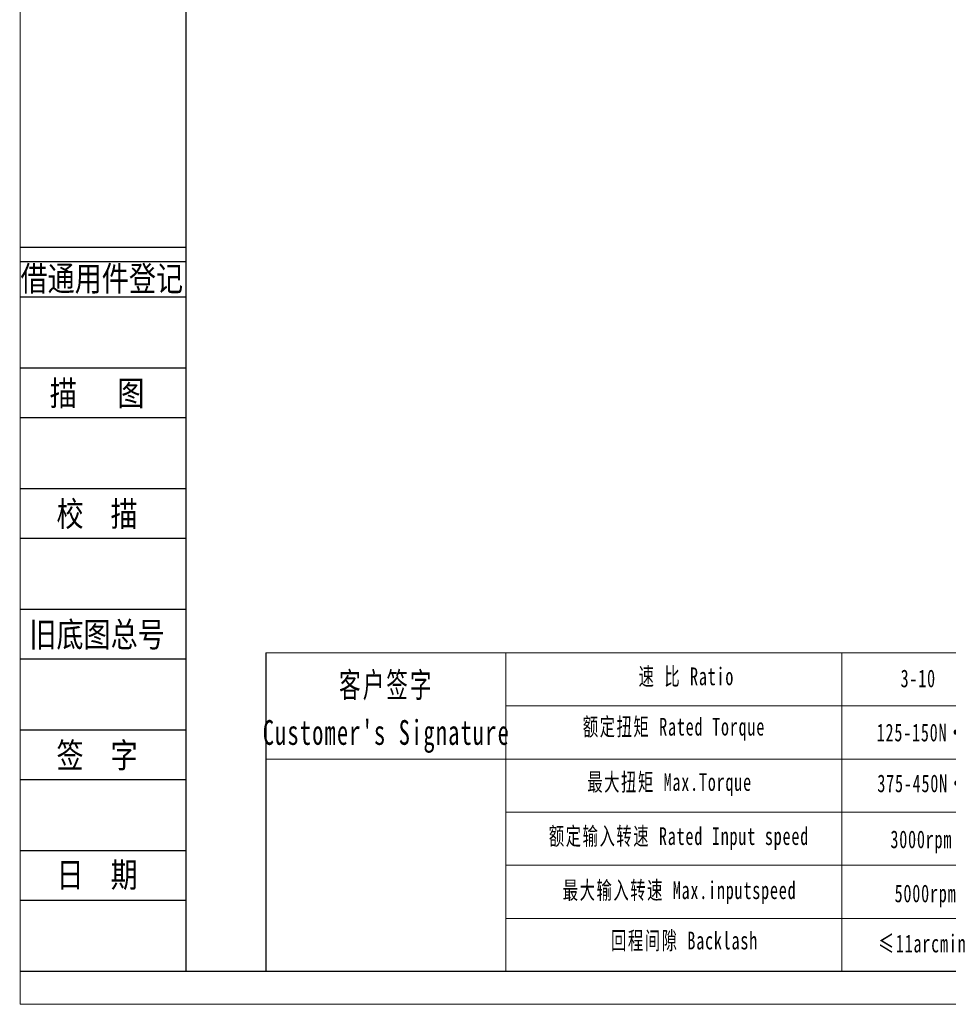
# Model space of a CAD drawing. Header units: millimetres. Extents: x 9533 to 10255, y -112 to 398.
# Tile 1 of 11: x 9533 to 9774, y -112 to 143. Entities that reach past the tile are written whole.
import ezdxf
from ezdxf.enums import TextEntityAlignment as Align

# ---------------------------------------------------------------- set-up
doc = ezdxf.new("R2010")
doc.units = ezdxf.units.MM
doc.layers.get('0').update_dxf_attribs({"lineweight": 18})
for name, color, linetype in [('2细线层', 4, 'Continuous'), ('6文字层', 3, 'Continuous'), ('7标注层', 4, 'Continuous')]:
    doc.layers.add(name, color=color, linetype=linetype)
doc.layers.add('SLD-0', color=7, linetype='Continuous', lineweight=18)
doc.layers.add('图框_外框线', color=7, linetype='Continuous', lineweight=18)
doc.styles.add('宋体', font='txt', dxfattribs={"width": 0.8})
doc.styles.add('标准', font='txt', dxfattribs={"width": 0.667})

msp = doc.modelspace()

# ---------------------------------------------------------------- linework, layer by layer
for p, q in [((9659.204, -20.8868), (9659.204, -103.3815)), ((9746.2794, -20.8868), (9746.2794, -103.3815))]:
    msp.add_line(p, q)
at = {"layer": '2细线层'}
for p, q in [((9533.1218, 84.2365), (9576.1817, 84.2365)), ((9533.1218, 80.558), (9576.1817, 80.558)), ((9533.1218, 71.3617), (9576.1817, 71.3617)), ((9533.1218, 52.9692), (9576.1817, 52.9692)), ((9533.1218, 40.0944), (9576.1817, 40.0944)), ((9533.1218, 21.7019), (9576.1817, 21.7019)), ((9533.1218, 8.8271), (9576.1817, 8.8271)), ((9533.1218, -9.5655), (9576.1817, -9.5655)), ((9533.1218, -22.4402), (9576.1817, -22.4402)), ((9533.1218, -40.8328), (9576.1817, -40.8328)), ((9533.1218, -53.7075), (9576.1817, -53.7075)), ((9533.1218, -72.1001), (9576.1817, -72.1001)), ((9533.1218, -84.9749), (9576.1817, -84.9749)), ((9533.1218, -103.3674), (9576.1817, -103.3674))]:
    msp.add_line(p, q, dxfattribs=at)
at = {"layer": '7标注层', "color": 0}
msp.add_line((9596.9746, -20.8868), (9596.9746, -103.3674), dxfattribs=at)
at = {"layer": '图框_外框线'}
for p, q in [((9596.9746, -20.8868), (10246.3343, -20.8868)), ((9659.204, -34.6487), (10024.1575, -34.6487)), ((9596.9746, -48.4106), (10246.3343, -48.4106)), ((9659.204, -62.1725), (10246.3343, -62.1725)), ((9659.204, -75.9345), (10246.3343, -75.9345)), ((9659.204, -89.6964), (10246.3343, -89.6964))]:
    msp.add_line(p, q, dxfattribs=at)
at = {"layer": '图框_外框线', "color": 3}
msp.add_lwpolyline([(9533.2232, -111.9591), (10254.926, -111.9591), (10254.926, 398.3879), (9533.2232, 398.3879)], close=True, dxfattribs=at)
at = {"layer": '图框_外框线', "color": 3, "lineweight": 25}
msp.add_lwpolyline([(9576.1817, -103.3674), (10246.3343, -103.3674), (10246.3343, 389.7962), (9576.1817, 389.7962)], close=True, dxfattribs=at)

# ---------------------------------------------------------------- texts
at = {"layer": '6文字层', "color": 3, "style": '宋体', "width": 0.8}
for s, p in [('借通用件登记', (9554.4182, 76.2037)), ('描   图', (9553.191, 46.5318)), ('校  描', (9553.191, 15.2645)), ('旧底图总号', (9553.191, -16.0028)), ('签  字', (9553.191, -47.2702)), ('日  期', (9553.2025, -78.3539))]:
    msp.add_text(s, height=6.43739, dxfattribs=at).set_placement(p, align=Align.MIDDLE)
at = {"layer": 'SLD-0', "color": 1, "attachment_point": 2, "line_spacing_factor": 1.15057, "style": '标准'}
for s, insert, char_height, width in [("\\T1.1;客户签字\\PCustomer's Signature", (9628.1966, -25.9788), 6.422231, 79.893222), ('\\T1.1;速 比 Ratio', (9706.0044, -24.6709), 4.587308, 37.482485), ('\\T1.1;\\pxqc;3-10', (9766.1234, -25.2), 4.587308, 19.504276), ('\\T1.1;额定扭矩 Rated Torque', (9702.78, -37.7208), 4.587308, 81.4464), ('{\\T1.1;125-150N·m}', (9767.9429, -39.2252), 4.587308, 37.994951), ('\\T1.1;最大扭矩 Max.Torque', (9701.6515, -52.0596), 4.587308, 54.148617), ('{\\T1.1;375-450N·m}', (9768.1056, -52.4019), 4.587308, 45.622869), ('\\T1.1;额定输入转速 Rated Input speed', (9704.0698, -66.0762), 4.587308, 71.99022), ('\\T1.1;3000rpm', (9766.9168, -66.9106), 4.587308, 31.608414), ('\\T1.1;最大输入转速 Max.inputspeed ', (9704.231, -80.0927), 4.587308, 72.406107), ('\\T1.1;5000rpm', (9768.0117, -80.9176), 4.587308, 100.305205), ('\\T1.1;回程间隙 Backlash', (9705.5208, -93.1427), 4.587308, 58.709961), ('\\T1.1;≤11arcmin ', (9767.1728, -93.9026), 4.587308, 35.287795)]:
    msp.add_mtext(s, dxfattribs=dict(at, insert=insert, char_height=char_height, width=width))

doc.saveas('drawing.dxf')
